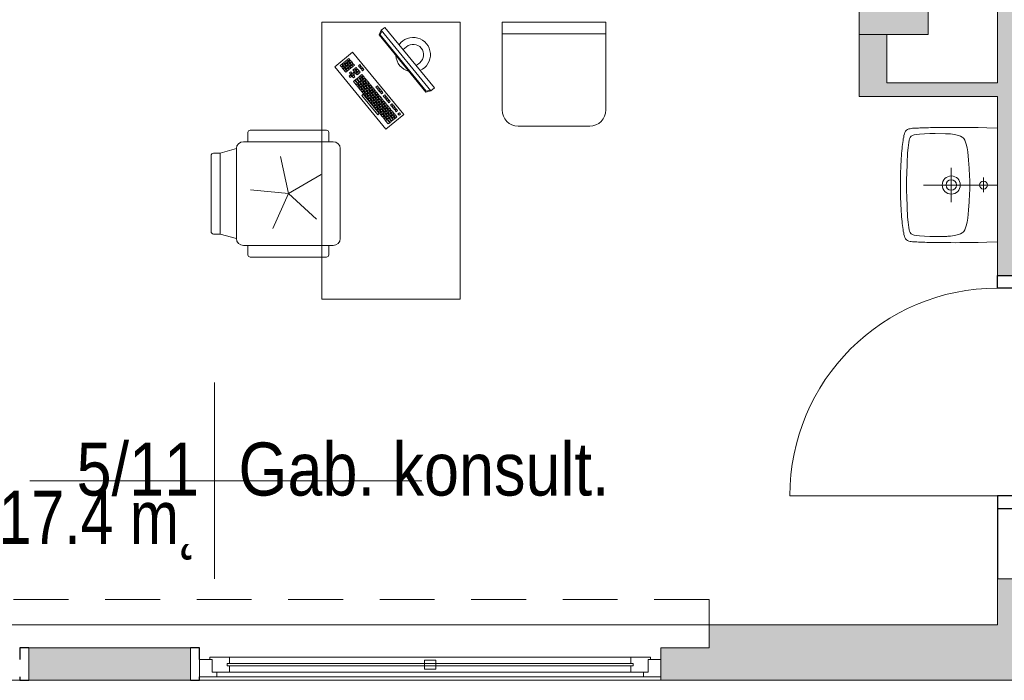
# Model space of a CAD drawing. Header units: centimetres. Extents: x -1316 to 21770, y -8842 to 3590.
# Tile 3 of 125: x -992 to -565, y 108 to 395. Entities that reach past the tile are written whole.
import ezdxf

# ---------------------------------------------------------------- set-up
doc = ezdxf.new("R2010")
doc.units = ezdxf.units.CM
doc.linetypes.add('Ponad', pattern=[39.688, 23.813, -15.875])
for name, color, linetype, lineweight in [('A-AREA-IDEN', 2, 'Continuous', 13), ('A-DETL-GENF', 92, 'Continuous', 9), ('A-DETL-MEDM', 33, 'Continuous', 13), ('A-DOOR', 31, 'Continuous', 13), ('A-FLOR-OVHD', 1, 'Ponad', 9), ('A-GLAZ', 151, 'Continuous', 13), ('A-WALL', 113, 'Continuous', 13), ('A-WALL-PATT', 111, 'Continuous', 13), ('I-FURN', 30, 'Continuous', 9), ('P-SANR-FIXT', 6, 'Continuous', 9), ('S-COLS', 52, 'Continuous', 13)]:
    doc.layers.add(name, color=color, linetype=linetype, lineweight=lineweight)
doc.styles.add('Arial_11', font='arial.ttf', dxfattribs={"width": 0.85, "height": 23})

# ---------------------------------------------------------------- blocks, each defined once
blk = doc.blocks.new('M_Concrete-rengular-Column - 300 x 400mm-1794511-5_piętro III __10_50 m_ - stan projektowany')
at = {"layer": 'S-COLS', "lineweight": 9}
blk.add_hatch(color=254, dxfattribs=at).paths.add_polyline_path([(15, -20), (15, 20), (-15, 20), (-15, -20)], flags=0)
for p, q in [((15, 20), (-15, 20)), ((-15, 20), (-15, -20)), ((15, -20), (15, 20)), ((-15, -20), (15, -20))]:
    blk.add_line(p, q, dxfattribs=at)
blk = doc.blocks.new('biurko lekarskie 60x120 - biurko lekarskie 60x120-1270917-5_piętro III __10_50 m_ - stan projektowany')
at = {"layer": 'I-FURN'}
for p, q in [((-76.23, 30), (43.77, 30)), ((-76.23, -30), (-76.23, 30)), ((43.77, 30), (43.77, -30)), ((-2.52, 2.15), (24.52, 24.38)), ((25.06, 21.99), (24.45, 21.48)), ((24.45, 21.48), (24.95, 20.86)), ((24.52, 24.38), (30.87, 16.66)), ((24.95, 20.86), (25.57, 21.37)), ((25.57, 21.37), (25.06, 21.99)), ((20.43, 18.17), (19.81, 17.67)), ((19.81, 17.67), (20.32, 17.05)), ((20.32, 17.05), (20.94, 17.56)), ((20.94, 17.56), (20.43, 18.17)), ((21.06, 17.4), (20.45, 16.89)), ((21.57, 16.78), (21.06, 17.4)), ((21.84, 18.04), (21.22, 17.53)), ((21.22, 17.53), (21.73, 16.91)), ((21.73, 16.91), (22.34, 17.42)), ((22.34, 17.42), (21.84, 18.04)), ((22.75, 20.08), (22.13, 19.57)), ((22.13, 19.57), (22.64, 18.95)), ((22.64, 18.95), (23.25, 19.46)), ((23.25, 19.46), (22.75, 20.08)), ((23.38, 19.31), (22.76, 18.8)), ((22.76, 18.8), (23.27, 18.18)), ((23.52, 20.71), (22.9, 20.21)), ((22.9, 20.21), (23.41, 19.59)), ((23.27, 18.18), (23.89, 18.69)), ((23.89, 18.69), (23.38, 19.31)), ((24.02, 18.53), (23.4, 18.03)), ((23.4, 18.03), (23.91, 17.41)), ((23.41, 19.59), (24.03, 20.1)), ((24.03, 20.1), (23.52, 20.71)), ((24.15, 19.94), (23.54, 19.43)), ((23.54, 19.43), (24.04, 18.82)), ((24.29, 21.35), (23.67, 20.84)), ((23.67, 20.84), (24.18, 20.22)), ((23.91, 17.41), (24.52, 17.92)), ((24.52, 17.92), (24.02, 18.53)), ((24.65, 17.76), (24.03, 17.25)), ((24.03, 17.25), (24.54, 16.64)), ((24.04, 18.82), (24.66, 19.32)), ((24.66, 19.32), (24.15, 19.94)), ((24.79, 19.17), (24.17, 18.66)), ((24.17, 18.66), (24.68, 18.04)), ((24.18, 20.22), (24.8, 20.73)), ((24.8, 20.73), (24.29, 21.35)), ((24.93, 20.58), (24.31, 20.07)), ((24.31, 20.07), (24.82, 19.45)), ((24.54, 16.64), (25.16, 17.14)), ((25.16, 17.14), (24.65, 17.76)), ((24.68, 18.04), (25.3, 18.55)), ((25.3, 18.55), (24.79, 19.17)), ((25.42, 18.4), (24.81, 17.89)), ((24.81, 17.89), (25.31, 17.27)), ((24.82, 19.45), (25.43, 19.96)), ((25.43, 19.96), (24.93, 20.58)), ((25.56, 19.81), (24.94, 19.3)), ((24.94, 19.3), (25.45, 18.68)), ((25.7, 21.21), (25.08, 20.7)), ((25.08, 20.7), (25.59, 20.09)), ((25.31, 17.27), (25.93, 17.78)), ((25.93, 17.78), (25.42, 18.4)), ((26.06, 17.63), (25.44, 17.12)), ((25.44, 17.12), (25.95, 16.5)), ((25.45, 18.68), (26.07, 19.19)), ((26.07, 19.19), (25.56, 19.81)), ((26.2, 19.03), (25.58, 18.52)), ((25.58, 18.52), (26.09, 17.91)), ((25.59, 20.09), (26.21, 20.59)), ((26.21, 20.59), (25.7, 21.21)), ((26.33, 20.44), (25.72, 19.93)), ((25.72, 19.93), (26.22, 19.31)), ((26.57, 17.01), (26.06, 17.63)), ((26.09, 17.91), (26.7, 18.41)), ((26.7, 18.41), (26.2, 19.03)), ((26.83, 18.26), (26.21, 17.75)), ((26.21, 17.75), (26.72, 17.13)), ((26.22, 19.31), (26.84, 19.82)), ((26.84, 19.82), (26.33, 20.44)), ((26.97, 19.67), (26.35, 19.16)), ((26.35, 19.16), (26.86, 18.54)), ((26.72, 17.13), (27.34, 17.64)), ((27.34, 17.64), (26.83, 18.26)), ((26.86, 18.54), (27.48, 19.05)), ((27.48, 19.05), (26.97, 19.67)), ((27.6, 18.9), (26.99, 18.39)), ((26.99, 18.39), (27.49, 17.77)), ((27.49, 17.77), (28.11, 18.28)), ((28.11, 18.28), (27.6, 18.9)), ((30.87, 16.66), (3.83, -5.57)), ((14.25, 13.09), (13.63, 12.58)), ((14.76, 12.48), (14.25, 13.09)), ((15.02, 13.73), (14.4, 13.22)), ((14.4, 13.22), (14.91, 12.6)), ((14.91, 12.6), (15.53, 13.11)), ((15.53, 13.11), (15.02, 13.73)), ((15.66, 12.96), (15.04, 12.45)), ((15.79, 14.36), (15.18, 13.86)), ((15.18, 13.86), (15.68, 13.24)), ((16.17, 12.34), (15.66, 12.96)), ((15.68, 13.24), (16.3, 13.75)), ((16.3, 13.75), (15.79, 14.36)), ((16.43, 13.59), (15.81, 13.08)), ((15.81, 13.08), (16.32, 12.46)), ((16.57, 15), (15.95, 14.49)), ((15.95, 14.49), (16.46, 13.87)), ((16.32, 12.46), (16.94, 12.97)), ((16.94, 12.97), (16.43, 13.59)), ((17.06, 12.82), (16.45, 12.31)), ((16.46, 13.87), (17.08, 14.38)), ((17.08, 14.38), (16.57, 15)), ((17.2, 14.23), (16.58, 13.72)), ((16.58, 13.72), (17.09, 13.1)), ((18.11, 16.27), (16.72, 15.13)), ((16.72, 15.13), (17.23, 14.51)), ((17.57, 12.2), (17.06, 12.82)), ((17.09, 13.1), (17.71, 13.61)), ((17.71, 13.61), (17.2, 14.23)), ((17.84, 13.45), (17.22, 12.95)), ((17.22, 12.95), (17.73, 12.33)), ((17.23, 14.51), (18.62, 15.65)), ((18.75, 15.5), (17.36, 14.35)), ((17.36, 14.35), (17.86, 13.74)), ((17.73, 12.33), (18.35, 12.84)), ((18.35, 12.84), (17.84, 13.45)), ((17.86, 13.74), (19.26, 14.88)), ((19.38, 14.72), (17.99, 13.58)), ((17.99, 13.58), (18.5, 12.96)), ((18.62, 15.65), (18.11, 16.27)), ((18.5, 12.96), (19.89, 14.11)), ((19.24, 13.32), (18.63, 12.81)), ((19.26, 14.88), (18.75, 15.5)), ((19.75, 12.7), (19.24, 13.32)), ((19.89, 14.11), (19.38, 14.72)), ((20.02, 13.95), (19.4, 13.44)), ((19.4, 13.44), (19.91, 12.83)), ((20.29, 16.77), (19.67, 16.26)), ((19.67, 16.26), (20.18, 15.64)), ((19.91, 12.83), (20.53, 13.33)), ((20.53, 13.33), (20.02, 13.95)), ((20.65, 13.18), (20.03, 12.67)), ((20.18, 15.64), (20.8, 16.15)), ((20.8, 16.15), (20.29, 16.77)), ((20.45, 16.89), (20.95, 16.28)), ((21.16, 12.56), (20.65, 13.18)), ((21.56, 15.22), (20.94, 14.71)), ((20.94, 14.71), (21.45, 14.1)), ((20.95, 16.28), (21.57, 16.78)), ((21.7, 16.63), (21.08, 16.12)), ((21.08, 16.12), (21.59, 15.5)), ((21.45, 14.1), (22.07, 14.6)), ((22.07, 14.6), (21.56, 15.22)), ((22.2, 14.45), (21.58, 13.94)), ((21.58, 13.94), (22.09, 13.32)), ((21.59, 15.5), (22.21, 16.01)), ((22.21, 16.01), (21.7, 16.63)), ((22.33, 15.86), (21.72, 15.35)), ((21.72, 15.35), (22.22, 14.73)), ((22.09, 13.32), (22.71, 13.83)), ((22.71, 13.83), (22.2, 14.45)), ((22.22, 14.73), (22.84, 15.24)), ((22.84, 15.24), (22.33, 15.86)), ((22.97, 15.08), (22.35, 14.58)), ((22.35, 14.58), (22.86, 13.96)), ((23.11, 16.49), (22.49, 15.98)), ((22.49, 15.98), (23, 15.37)), ((23.39, 12.84), (22.77, 12.33)), ((22.86, 13.96), (23.48, 14.47)), ((23.48, 14.47), (22.97, 15.08)), ((23, 15.37), (23.61, 15.87)), ((23.61, 15.87), (23.11, 16.49)), ((23.74, 15.72), (23.12, 15.21)), ((23.12, 15.21), (23.63, 14.59)), ((23.9, 12.22), (23.39, 12.84)), ((24.16, 13.48), (23.54, 12.97)), ((23.54, 12.97), (24.05, 12.35)), ((23.63, 14.59), (24.25, 15.1)), ((24.25, 15.1), (23.74, 15.72)), ((24.05, 12.35), (24.67, 12.86)), ((24.67, 12.86), (24.16, 13.48)), ((24.93, 14.11), (24.32, 13.6)), ((24.32, 13.6), (24.83, 12.99)), ((25.29, 16.99), (24.67, 16.48)), ((24.67, 16.48), (25.18, 15.86)), ((24.83, 12.99), (25.44, 13.49)), ((25.44, 13.49), (24.93, 14.11)), ((25.18, 15.86), (25.79, 16.37)), ((25.79, 16.37), (25.29, 16.99)), ((25.95, 16.5), (26.57, 17.01)), ((3.73, 5.74), (12.07, 12.6)), ((12.58, 11.98), (4.24, 5.12)), ((8.84, 8.65), (8.23, 8.14)), ((9.35, 8.03), (8.84, 8.65)), ((9.62, 9.28), (9, 8.77)), ((9, 8.77), (9.51, 8.16)), ((9.51, 8.16), (10.12, 8.66)), ((10.12, 8.66), (9.62, 9.28)), ((10.39, 9.92), (9.77, 9.41)), ((9.77, 9.41), (10.28, 8.79)), ((10.28, 8.79), (10.9, 9.3)), ((10.9, 9.3), (10.39, 9.92)), ((11.02, 9.15), (10.41, 8.64)), ((10.41, 8.64), (10.91, 8.02)), ((11.16, 10.55), (10.54, 10.04)), ((10.54, 10.04), (11.05, 9.43)), ((11.53, 8.53), (11.02, 9.15)), ((11.05, 9.43), (11.67, 9.93)), ((11.67, 9.93), (11.16, 10.55)), ((11.8, 9.78), (11.18, 9.27)), ((11.18, 9.27), (11.69, 8.65)), ((11.93, 11.19), (11.31, 10.68)), ((11.31, 10.68), (11.82, 10.06)), ((11.69, 8.65), (12.3, 9.16)), ((12.3, 9.16), (11.8, 9.78)), ((12.43, 9.01), (11.81, 8.5)), ((11.82, 10.06), (12.44, 10.57)), ((12.44, 10.57), (11.93, 11.19)), ((12.57, 10.42), (11.95, 9.91)), ((11.95, 9.91), (12.46, 9.29)), ((12.07, 12.6), (12.58, 11.98)), ((12.71, 11.82), (12.09, 11.31)), ((12.09, 11.31), (12.6, 10.7)), ((12.94, 8.39), (12.43, 9.01)), ((12.46, 9.29), (13.08, 9.8)), ((13.08, 9.8), (12.57, 10.42)), ((13.2, 9.64), (12.58, 9.13)), ((12.58, 9.13), (13.09, 8.52)), ((12.6, 10.7), (13.21, 11.2)), ((13.21, 11.2), (12.71, 11.82)), ((13.34, 11.05), (12.72, 10.54)), ((12.72, 10.54), (13.23, 9.92)), ((13.48, 12.46), (12.86, 11.95)), ((12.86, 11.95), (13.37, 11.33)), ((13.09, 8.52), (13.71, 9.02)), ((13.71, 9.02), (13.2, 9.64)), ((13.84, 8.87), (13.22, 8.36)), ((13.23, 9.92), (13.85, 10.43)), ((13.85, 10.43), (13.34, 11.05)), ((13.98, 10.28), (13.36, 9.77)), ((13.36, 9.77), (13.87, 9.15)), ((13.37, 11.33), (13.99, 11.84)), ((13.99, 11.84), (13.48, 12.46)), ((14.11, 11.69), (13.49, 11.18)), ((13.49, 11.18), (14, 10.56)), ((13.63, 12.58), (14.14, 11.97)), ((14.35, 8.25), (13.84, 8.87)), ((13.87, 9.15), (14.48, 9.66)), ((14.48, 9.66), (13.98, 10.28)), ((14.61, 9.51), (13.99, 9)), ((13.99, 9), (14.5, 8.38)), ((14, 10.56), (14.62, 11.07)), ((14.62, 11.07), (14.11, 11.69)), ((14.75, 10.91), (14.13, 10.41)), ((14.13, 10.41), (14.64, 9.79)), ((14.14, 11.97), (14.76, 12.48)), ((14.88, 12.32), (14.27, 11.81)), ((14.27, 11.81), (14.78, 11.19)), ((14.5, 8.38), (15.12, 8.89)), ((15.12, 8.89), (14.61, 9.51)), ((15.25, 8.73), (14.63, 8.23)), ((14.64, 9.79), (15.26, 10.3)), ((15.26, 10.3), (14.75, 10.91)), ((15.38, 10.14), (14.76, 9.63)), ((14.76, 9.63), (15.27, 9.01)), ((14.78, 11.19), (15.39, 11.7)), ((15.39, 11.7), (14.88, 12.32)), ((15.52, 11.55), (14.9, 11.04)), ((14.9, 11.04), (15.41, 10.42)), ((15.04, 12.45), (15.55, 11.83)), ((15.75, 8.12), (15.25, 8.73)), ((15.27, 9.01), (15.89, 9.52)), ((15.89, 9.52), (15.38, 10.14)), ((16.02, 9.37), (15.4, 8.86)), ((15.4, 8.86), (15.91, 8.24)), ((15.41, 10.42), (16.03, 10.93)), ((16.03, 10.93), (15.52, 11.55)), ((16.16, 10.78), (15.54, 10.27)), ((15.54, 10.27), (16.05, 9.65)), ((15.55, 11.83), (16.17, 12.34)), ((16.29, 12.18), (15.67, 11.68)), ((15.67, 11.68), (16.18, 11.06)), ((15.91, 8.24), (16.53, 8.75)), ((16.53, 8.75), (16.02, 9.37)), ((16.05, 9.65), (16.66, 10.16)), ((16.66, 10.16), (16.16, 10.78)), ((16.79, 10), (16.17, 9.5)), ((16.17, 9.5), (16.68, 8.88)), ((16.18, 11.06), (16.8, 11.57)), ((16.8, 11.57), (16.29, 12.18)), ((16.93, 11.41), (16.31, 10.9)), ((16.31, 10.9), (16.82, 10.29)), ((16.45, 12.31), (16.96, 11.69)), ((16.68, 8.88), (17.3, 9.39)), ((17.3, 9.39), (16.79, 10)), ((16.82, 10.29), (17.44, 10.79)), ((17.44, 10.79), (16.93, 11.41)), ((17.56, 10.64), (16.94, 10.13)), ((16.94, 10.13), (17.45, 9.51)), ((16.96, 11.69), (17.57, 12.2)), ((17.7, 12.05), (17.08, 11.54)), ((17.08, 11.54), (17.59, 10.92)), ((17.45, 9.51), (18.07, 10.02)), ((18.07, 10.02), (17.56, 10.64)), ((17.59, 10.92), (18.21, 11.43)), ((18.21, 11.43), (17.7, 12.05)), ((18.34, 11.27), (17.72, 10.77)), ((17.72, 10.77), (18.23, 10.15)), ((18.47, 12.68), (17.85, 12.17)), ((17.85, 12.17), (18.36, 11.56)), ((18.23, 10.15), (18.84, 10.66)), ((18.84, 10.66), (18.34, 11.27)), ((18.36, 11.56), (18.98, 12.06)), ((18.98, 12.06), (18.47, 12.68)), ((19.11, 11.91), (18.49, 11.4)), ((18.49, 11.4), (19, 10.78)), ((18.63, 12.81), (19.14, 12.19)), ((19, 10.78), (19.62, 11.29)), ((19.62, 11.29), (19.11, 11.91)), ((19.14, 12.19), (19.75, 12.7)), ((19.88, 12.54), (19.26, 12.04)), ((19.26, 12.04), (19.77, 11.42)), ((19.77, 11.42), (20.39, 11.93)), ((20.39, 11.93), (19.88, 12.54)), ((20.03, 12.67), (20.54, 12.05)), ((20.54, 12.05), (21.16, 12.56)), ((22.77, 12.33), (23.28, 11.72)), ((23.28, 11.72), (23.9, 12.22)), ((4.21, 4.84), (3.59, 4.33)), ((3.59, 4.33), (4.1, 3.71)), ((4.24, 5.12), (3.73, 5.74)), ((4.72, 4.22), (4.21, 4.84)), ((4.98, 5.47), (4.36, 4.96)), ((4.36, 4.96), (4.87, 4.35)), ((4.87, 4.35), (5.49, 4.85)), ((5.49, 4.85), (4.98, 5.47)), ((5.62, 4.7), (5, 4.19)), ((5.75, 6.11), (5.14, 5.6)), ((5.14, 5.6), (5.64, 4.98)), ((6.12, 4.08), (5.62, 4.7)), ((5.64, 4.98), (6.26, 5.49)), ((6.26, 5.49), (5.75, 6.11)), ((6.39, 5.33), (5.77, 4.83)), ((5.77, 4.83), (6.28, 4.21)), ((5.91, 6.23), (6.53, 6.74)), ((6.42, 5.62), (5.91, 6.23)), ((6.28, 4.21), (6.9, 4.72)), ((6.9, 4.72), (6.39, 5.33)), ((7.02, 4.56), (6.41, 4.05)), ((7.03, 6.12), (6.42, 5.62)), ((6.53, 6.74), (7.03, 6.12)), ((6.54, 5.46), (7.16, 5.97)), ((7.05, 4.84), (6.54, 5.46)), ((7.3, 7.38), (6.68, 6.87)), ((6.68, 6.87), (7.19, 6.25)), ((7.53, 3.94), (7.02, 4.56)), ((7.67, 5.35), (7.05, 4.84)), ((7.16, 5.97), (7.67, 5.35)), ((7.18, 4.69), (7.8, 5.2)), ((7.69, 4.07), (7.18, 4.69)), ((7.19, 6.25), (7.81, 6.76)), ((7.81, 6.76), (7.3, 7.38)), ((7.93, 6.6), (7.32, 6.1)), ((7.32, 6.1), (7.82, 5.48)), ((8.07, 8.01), (7.45, 7.5)), ((7.45, 7.5), (7.96, 6.89)), ((8.3, 4.58), (7.69, 4.07)), ((7.8, 5.2), (8.3, 4.58)), ((7.81, 3.92), (8.43, 4.42)), ((7.82, 5.48), (8.44, 5.99)), ((8.44, 5.99), (7.93, 6.6)), ((8.57, 5.83), (7.95, 5.32)), ((7.95, 5.32), (8.46, 4.71)), ((7.96, 6.89), (8.58, 7.39)), ((9.21, 6.62), (8.07, 8.01)), ((8.71, 7.24), (8.09, 6.73)), ((8.09, 6.73), (8.6, 6.11)), ((8.23, 8.14), (8.73, 7.52)), ((8.43, 4.42), (8.94, 3.81)), ((8.46, 4.71), (9.08, 5.21)), ((9.08, 5.21), (8.57, 5.83)), ((9.2, 5.06), (8.59, 4.55)), ((8.59, 4.55), (9.09, 3.93)), ((8.6, 6.11), (9.21, 6.62)), ((9.34, 6.47), (8.72, 5.96)), ((8.72, 5.96), (9.23, 5.34)), ((8.73, 7.52), (9.35, 8.03)), ((9.48, 7.87), (8.86, 7.37)), ((8.86, 7.37), (9.37, 6.75)), ((9.09, 3.93), (9.71, 4.44)), ((9.71, 4.44), (9.2, 5.06)), ((9.84, 4.29), (9.22, 3.78)), ((9.23, 5.34), (9.85, 5.85)), ((9.85, 5.85), (9.34, 6.47)), ((9.98, 5.69), (9.36, 5.19)), ((9.36, 5.19), (9.87, 4.57)), ((9.37, 6.75), (9.99, 7.26)), ((9.99, 7.26), (9.48, 7.87)), ((10.11, 7.1), (9.5, 6.59)), ((9.5, 6.59), (10, 5.98)), ((10.25, 8.51), (9.63, 8)), ((9.63, 8), (10.14, 7.38)), ((10.35, 3.67), (9.84, 4.29)), ((9.87, 4.57), (10.48, 5.08)), ((10.48, 5.08), (9.98, 5.69)), ((10.61, 4.92), (9.99, 4.41)), ((9.99, 4.41), (10.5, 3.8)), ((10, 5.98), (10.62, 6.48)), ((10.62, 6.48), (10.11, 7.1)), ((10.75, 6.33), (10.13, 5.82)), ((10.13, 5.82), (10.64, 5.2)), ((10.14, 7.38), (10.76, 7.89)), ((10.76, 7.89), (10.25, 8.51)), ((10.89, 7.74), (10.27, 7.23)), ((10.27, 7.23), (10.78, 6.61)), ((10.5, 3.8), (11.12, 4.3)), ((11.12, 4.3), (10.61, 4.92)), ((10.64, 5.2), (11.26, 5.71)), ((11.26, 5.71), (10.75, 6.33)), ((11.38, 5.56), (10.77, 5.05)), ((10.77, 5.05), (11.27, 4.43)), ((10.78, 6.61), (11.39, 7.12)), ((11.39, 7.12), (10.89, 7.74)), ((11.52, 6.97), (10.9, 6.46)), ((10.9, 6.46), (11.41, 5.84)), ((10.91, 8.02), (11.53, 8.53)), ((11.66, 8.37), (11.04, 7.86)), ((11.04, 7.86), (11.55, 7.25)), ((11.27, 4.43), (11.89, 4.94)), ((11.89, 4.94), (11.38, 5.56)), ((11.41, 5.84), (12.03, 6.35)), ((12.03, 6.35), (11.52, 6.97)), ((12.16, 6.19), (11.54, 5.68)), ((11.54, 5.68), (12.05, 5.07)), ((11.55, 7.25), (12.17, 7.75)), ((12.17, 7.75), (11.66, 8.37)), ((12.29, 7.6), (11.68, 7.09)), ((11.68, 7.09), (12.18, 6.47)), ((11.81, 8.5), (12.32, 7.88)), ((12.05, 5.07), (12.66, 5.57)), ((12.66, 5.57), (12.16, 6.19)), ((12.18, 6.47), (12.8, 6.98)), ((12.8, 6.98), (12.29, 7.6)), ((12.93, 6.83), (12.31, 6.32)), ((12.31, 6.32), (12.82, 5.7)), ((12.32, 7.88), (12.94, 8.39)), ((13.07, 8.24), (12.45, 7.73)), ((12.45, 7.73), (12.96, 7.11)), ((13.35, 4.58), (12.73, 4.08)), ((12.82, 5.7), (13.44, 6.21)), ((13.44, 6.21), (12.93, 6.83)), ((12.96, 7.11), (13.57, 7.62)), ((13.57, 7.62), (13.07, 8.24)), ((13.7, 7.46), (13.08, 6.95)), ((13.08, 6.95), (13.59, 6.34)), ((13.22, 8.36), (13.73, 7.74)), ((13.86, 3.97), (13.35, 4.58)), ((14.12, 5.22), (13.5, 4.71)), ((13.5, 4.71), (14.01, 4.09)), ((13.54, -15.18), (38.3, 5.18)), ((13.59, 6.34), (14.21, 6.85)), ((14.21, 6.85), (13.7, 7.46)), ((13.73, 7.74), (14.35, 8.25)), ((14.47, 8.1), (13.86, 7.59)), ((13.86, 7.59), (14.36, 6.97)), ((13.99, -15.33), (38.36, 4.71)), ((14.01, 4.09), (14.63, 4.6)), ((14.63, 4.6), (14.12, 5.22)), ((14.89, 5.85), (14.28, 5.35)), ((14.28, 5.35), (14.78, 4.73)), ((14.36, 6.97), (14.98, 7.48)), ((14.98, 7.48), (14.47, 8.1)), ((14.63, 8.23), (15.14, 7.61)), ((14.78, 4.73), (15.4, 5.24)), ((15.4, 5.24), (14.89, 5.85)), ((15.67, 6.49), (15.05, 5.98)), ((15.05, 5.98), (15.56, 5.36)), ((15.14, 7.61), (15.75, 8.12)), ((15.56, 5.36), (16.17, 5.87)), ((16.17, 5.87), (15.67, 6.49)), ((38.3, 5.18), (40.32, 4.25)), ((38.36, 4.71), (39.99, 3.98)), ((3.83, -5.57), (-2.52, 2.15)), ((1.12, 2.3), (-0.27, 1.15)), ((-0.27, 1.15), (0.24, 0.53)), ((0.24, 0.53), (1.63, 1.68)), ((1.75, 1.52), (0.36, 0.38)), ((0.36, 0.38), (0.87, -0.24)), ((0.87, -0.24), (2.26, 0.91)), ((2.39, 0.75), (1, -0.39)), ((1.63, 1.68), (1.12, 2.3)), ((1.89, 2.93), (1.27, 2.42)), ((1.27, 2.42), (1.78, 1.8)), ((1.51, -1.01), (2.9, 0.13)), ((2.26, 0.91), (1.75, 1.52)), ((1.78, 1.8), (2.4, 2.31)), ((2.4, 2.31), (1.89, 2.93)), ((2.53, 2.16), (1.91, 1.65)), ((1.91, 1.65), (2.42, 1.03)), ((2.66, 3.57), (2.05, 3.06)), ((2.05, 3.06), (2.55, 2.44)), ((2.9, 0.13), (2.39, 0.75)), ((2.42, 1.03), (3.03, 1.54)), ((3.03, 1.54), (2.53, 2.16)), ((3.16, 1.39), (2.54, 0.88)), ((2.54, 0.88), (3.05, 0.26)), ((2.55, 2.44), (3.17, 2.95)), ((3.17, 2.95), (2.66, 3.57)), ((3.3, 2.79), (2.68, 2.29)), ((2.68, 2.29), (3.19, 1.67)), ((3.44, 4.2), (2.82, 3.69)), ((2.82, 3.69), (3.33, 3.08)), ((3.05, 0.26), (3.67, 0.77)), ((3.67, 0.77), (3.16, 1.39)), ((3.8, 0.61), (3.18, 0.11)), ((3.18, 0.11), (3.69, -0.51)), ((3.19, 1.67), (3.81, 2.18)), ((3.81, 2.18), (3.3, 2.79)), ((3.93, 2.02), (3.32, 1.51)), ((3.32, 1.51), (3.82, 0.9)), ((3.33, 3.08), (3.94, 3.58)), ((3.94, 3.58), (3.44, 4.2)), ((4.07, 3.43), (3.45, 2.92)), ((3.45, 2.92), (3.96, 2.3)), ((4.31, 0), (3.8, 0.61)), ((3.82, 0.9), (4.44, 1.4)), ((4.44, 1.4), (3.93, 2.02)), ((4.57, 1.25), (3.95, 0.74)), ((3.95, 0.74), (4.46, 0.12)), ((3.96, 2.3), (4.58, 2.81)), ((4.58, 2.81), (4.07, 3.43)), ((4.71, 2.66), (4.09, 2.15)), ((4.09, 2.15), (4.6, 1.53)), ((4.1, 3.71), (4.72, 4.22)), ((4.84, 4.06), (4.23, 3.56)), ((4.23, 3.56), (4.73, 2.94)), ((4.46, 0.12), (5.08, 0.63)), ((5.08, 0.63), (4.57, 1.25)), ((5.2, 0.48), (4.59, -0.03)), ((4.6, 1.53), (5.21, 2.04)), ((5.21, 2.04), (4.71, 2.66)), ((5.34, 1.88), (4.72, 1.38)), ((4.72, 1.38), (5.23, 0.76)), ((4.73, 2.94), (5.35, 3.45)), ((5.35, 3.45), (4.84, 4.06)), ((5.48, 3.29), (4.86, 2.78)), ((4.86, 2.78), (5.37, 2.17)), ((5, 4.19), (5.51, 3.57)), ((5.71, -0.14), (5.2, 0.48)), ((5.23, 0.76), (5.85, 1.27)), ((5.85, 1.27), (5.34, 1.88)), ((5.98, 1.11), (5.36, 0.6)), ((5.36, 0.6), (5.87, -0.01)), ((5.37, 2.17), (5.99, 2.67)), ((5.99, 2.67), (5.48, 3.29)), ((6.11, 2.52), (5.5, 2.01)), ((5.5, 2.01), (6, 1.39)), ((5.51, 3.57), (6.12, 4.08)), ((6.25, 3.93), (5.63, 3.42)), ((5.63, 3.42), (6.14, 2.8)), ((5.87, -0.01), (6.48, 0.49)), ((6.48, 0.49), (5.98, 1.11)), ((6, 1.39), (6.62, 1.9)), ((6.62, 1.9), (6.11, 2.52)), ((6.75, 1.75), (6.13, 1.24)), ((6.13, 1.24), (6.64, 0.62)), ((6.14, 2.8), (6.76, 3.31)), ((6.76, 3.31), (6.25, 3.93)), ((6.89, 3.15), (6.27, 2.65)), ((6.27, 2.65), (6.78, 2.03)), ((6.41, 4.05), (6.91, 3.44)), ((6.64, 0.62), (7.26, 1.13)), ((7.26, 1.13), (6.75, 1.75)), ((6.78, 2.03), (7.39, 2.54)), ((7.39, 2.54), (6.89, 3.15)), ((7.52, 2.38), (6.9, 1.87)), ((6.9, 1.87), (7.41, 1.26)), ((6.91, 3.44), (7.53, 3.94)), ((7.66, 3.79), (7.04, 3.28)), ((7.04, 3.28), (7.55, 2.66)), ((7.94, 0.14), (7.32, -0.37)), ((7.41, 1.26), (8.03, 1.76)), ((8.03, 1.76), (7.52, 2.38)), ((7.55, 2.66), (8.17, 3.17)), ((8.17, 3.17), (7.66, 3.79)), ((8.29, 3.02), (7.68, 2.51)), ((7.68, 2.51), (8.18, 1.89)), ((8.32, 3.3), (7.81, 3.92)), ((8.45, -0.48), (7.94, 0.14)), ((8.18, 1.89), (8.8, 2.4)), ((8.8, 2.4), (8.29, 3.02)), ((8.94, 3.81), (8.32, 3.3)), ((8.45, 3.14), (9.07, 3.65)), ((8.96, 2.53), (8.45, 3.14)), ((9.49, 1.41), (8.87, 0.9)), ((8.87, 0.9), (9.38, 0.28)), ((9.57, 3.03), (8.96, 2.53)), ((9.07, 3.65), (9.57, 3.03)), ((9.22, 3.78), (9.73, 3.16)), ((9.38, 0.28), (10, 0.79)), ((10, 0.79), (9.49, 1.41)), ((9.64, 1.54), (10.26, 2.04)), ((10.15, 0.92), (9.64, 1.54)), ((9.73, 3.16), (10.35, 3.67)), ((10.77, 1.43), (10.15, 0.92)), ((10.26, 2.04), (10.77, 1.43)), ((11.03, 2.68), (10.41, 2.17)), ((10.41, 2.17), (10.92, 1.55)), ((10.92, 1.55), (11.54, 2.06)), ((11.54, 2.06), (11.03, 2.68)), ((11.8, 3.31), (11.19, 2.81)), ((11.19, 2.81), (11.69, 2.19)), ((11.69, 2.19), (12.31, 2.7)), ((12.31, 2.7), (11.8, 3.31)), ((12.73, 4.08), (13.24, 3.46)), ((13.24, 3.46), (13.86, 3.97)), ((14.06, -17.34), (40.32, 4.25)), ((41.59, 2.71), (15.33, -18.89)), ((40.32, 4.25), (41.59, 2.71)), ((1, -0.39), (1.51, -1.01)), ((2.25, -0.66), (1.63, -1.16)), ((1.63, -1.16), (2.14, -1.78)), ((2.14, -1.78), (2.76, -1.27)), ((2.76, -1.27), (2.25, -0.66)), ((2.89, -1.43), (2.27, -1.94)), ((2.27, -1.94), (2.78, -2.56)), ((3.02, -0.02), (2.41, -0.53)), ((2.41, -0.53), (2.91, -1.15)), ((2.78, -2.56), (3.4, -2.05)), ((3.4, -2.05), (2.89, -1.43)), ((2.91, -1.15), (3.53, -0.64)), ((3.53, -0.64), (3.02, -0.02)), ((3.66, -0.79), (3.04, -1.3)), ((3.04, -1.3), (3.55, -1.92)), ((4.08, -3.04), (3.46, -3.55)), ((3.46, -3.55), (3.97, -4.16)), ((3.55, -1.92), (4.17, -1.41)), ((4.17, -1.41), (3.66, -0.79)), ((3.69, -0.51), (4.31, 0)), ((4.43, -0.16), (3.81, -0.67)), ((3.81, -0.67), (4.32, -1.28)), ((3.97, -4.16), (4.59, -3.66)), ((4.59, -3.66), (4.08, -3.04)), ((4.32, -1.28), (4.94, -0.78)), ((4.94, -0.78), (4.43, -0.16)), ((4.59, -0.03), (5.09, -0.65)), ((5.63, -1.77), (5.01, -2.28)), ((5.01, -2.28), (5.52, -2.89)), ((5.09, -0.65), (5.71, -0.14)), ((5.52, -2.89), (6.13, -2.38)), ((6.13, -2.38), (5.63, -1.77)), ((6.4, -1.13), (5.78, -1.64)), ((5.78, -1.64), (6.29, -2.26)), ((6.29, -2.26), (6.91, -1.75)), ((6.91, -1.75), (6.4, -1.13)), ((7.17, -0.5), (6.55, -1)), ((6.55, -1), (7.06, -1.62)), ((7.06, -1.62), (7.68, -1.11)), ((7.68, -1.11), (7.17, -0.5)), ((7.32, -0.37), (7.83, -0.99)), ((7.83, -0.99), (8.45, -0.48)), ((33.21, -6.78), (31.94, -5.23)), ((26.25, -12.49), (24.98, -10.95)), ((14.06, -17.34), (13.54, -15.18)), ((14.39, -17.07), (13.99, -15.33)), ((15.33, -18.89), (14.06, -17.34)), ((43.77, -30), (-76.23, -30))]:
    blk.add_line(p, q, dxfattribs=at)
for radius, start, end in [(7.5, 92.5607, 166.3005), (7.5, 203.9646, 54.8966), (4.5, 219.4306, 39.4306)]:
    blk.add_arc((29.73, -9.63), radius, start, end, dxfattribs=at)
blk = doc.blocks.new('krzesło obrotowe - krzesło obrotowe-1270918-5_piętro III __10_50 m_ - stan projektowany')
at = {"layer": 'I-FURN'}
for p, q in [((-17.5, 22.5), (-17.5, 26.5)), ((-16.5, 27.5), (16.5, 27.5)), ((17.5, 22.5), (17.5, 26.5)), ((-19.5, 22.5), (19.5, 22.5)), ((-29.5, 17.5), (-32.5, 17.5)), ((-22.5, 19.5), (-29.5, 17.5)), ((-29.5, -17.5), (-29.5, 17.5)), ((-22.5, -19.5), (-22.5, 19.5)), ((22.5, 19.5), (22.5, -19.5)), ((-33.5, -16.5), (-33.5, 16.5)), ((-3.43, 16.14), (0, 0)), ((0, 0), (14.29, 8.25)), ((0, 0), (-16.41, 1.72)), ((-6.71, -15.07), (0, 0)), ((0, 0), (12.26, -11.04)), ((-32.5, -17.5), (-29.5, -17.5)), ((-29.5, -17.5), (-22.5, -19.5)), ((19.5, -22.5), (-19.5, -22.5)), ((-17.5, -22.5), (-17.5, -26.5)), ((17.5, -22.5), (17.5, -26.5)), ((16.5, -27.5), (-16.5, -27.5))]:
    blk.add_line(p, q, dxfattribs=at)
for centre, radius, start, end in [((-16.5, 26.5), 1, 90, 180), ((16.5, 26.5), 1, 0, 90), ((-19.5, 19.5), 3, 90, 180), ((19.5, 19.5), 3, 360, 90), ((-32.5, 16.5), 1, 90, 180), ((-32.5, -16.5), 1, 180, 270), ((-19.5, -19.5), 3, 180, 270), ((19.5, -19.5), 3, 270, 0), ((-16.5, -26.5), 1, 180, 270), ((16.5, -26.5), 1, 270, 0)]:
    blk.add_arc(centre, radius, start, end, dxfattribs=at)
blk = doc.blocks.new('Umywalka koło Nova Pro - Pro 50-1205816-5_piętro III __10_50 m_ - stan projektowany')
at = {"layer": 'P-SANR-FIXT'}
for p, q in [((-6.73, 46.91), (-5.93, 47.04)), ((-5.93, 47.04), (-6.73, 46.91)), ((-5.93, 47.04), (-5.1, 47.15)), ((-5.1, 47.15), (-5.93, 47.04)), ((-5.1, 47.15), (-4.2, 47.25)), ((-4.2, 47.25), (-5.1, 47.15)), ((-4.2, 47.25), (-3.27, 47.36)), ((-3.27, 47.36), (-4.2, 47.25)), ((-3.27, 47.36), (-2.28, 47.44)), ((-2.28, 47.44), (-3.27, 47.36)), ((-2.28, 47.44), (-1.24, 47.52)), ((-1.24, 47.52), (-2.28, 47.44)), ((-1.24, 47.52), (-0.15, 47.63)), ((-0.15, 47.63), (-1.24, 47.52)), ((-0.15, 47.63), (1.05, 47.71)), ((1.05, 47.71), (-0.15, 47.63)), ((1.05, 47.71), (2.3, 47.76)), ((2.3, 47.76), (1.05, 47.71)), ((2.3, 47.76), (3.66, 47.84)), ((3.66, 47.84), (2.3, 47.76)), ((3.66, 47.84), (5.12, 47.89)), ((5.12, 47.89), (3.66, 47.84)), ((5.12, 47.89), (6.72, 47.95)), ((6.72, 47.95), (5.12, 47.89)), ((6.72, 47.95), (8.45, 47.97)), ((8.45, 47.97), (6.72, 47.95)), ((8.45, 47.97), (10.4, 48)), ((10.4, 48), (8.45, 47.97)), ((10.4, 48), (14.63, 48)), ((14.63, 48), (10.4, 48)), ((14.63, 48), (16.55, 47.97)), ((16.55, 47.97), (14.63, 48)), ((16.55, 47.97), (18.31, 47.95)), ((18.31, 47.95), (16.55, 47.97)), ((18.31, 47.95), (19.88, 47.89)), ((19.88, 47.89), (18.31, 47.95)), ((19.88, 47.89), (21.34, 47.84)), ((21.34, 47.84), (19.88, 47.89)), ((21.34, 47.84), (22.7, 47.76)), ((22.7, 47.76), (21.34, 47.84)), ((22.7, 47.76), (23.98, 47.71)), ((23.98, 47.71), (22.7, 47.76)), ((23.98, 47.71), (25.15, 47.63)), ((25.15, 47.63), (23.98, 47.71)), ((25.15, 47.63), (26.24, 47.52)), ((26.24, 47.52), (25.15, 47.63)), ((26.24, 47.52), (27.31, 47.44)), ((27.31, 47.44), (26.24, 47.52)), ((27.31, 47.44), (28.29, 47.36)), ((28.29, 47.36), (27.31, 47.44)), ((28.29, 47.36), (29.23, 47.25)), ((29.23, 47.25), (28.29, 47.36)), ((29.23, 47.25), (30.1, 47.15)), ((30.1, 47.15), (29.23, 47.25)), ((30.1, 47.15), (30.93, 47.04)), ((30.93, 47.04), (30.1, 47.15)), ((30.93, 47.04), (31.76, 46.91)), ((31.76, 46.91), (30.93, 47.04)), ((-12.14, 42.22), (-12.08, 42.81)), ((-12.08, 42.81), (-12, 43.37)), ((-12, 43.37), (-11.92, 43.87)), ((-11.92, 43.87), (-11.82, 44.38)), ((-11.82, 44.38), (-11.71, 44.67)), ((-11.6, 44.96), (-11.79, 44.38)), ((-11.71, 44.67), (-11.6, 44.96)), ((-11.6, 44.96), (-11.26, 45.47)), ((-11.26, 45.47), (-11.6, 44.96)), ((-11.26, 45.47), (-10.8, 45.84)), ((-10.8, 45.84), (-11.26, 45.47)), ((-10.8, 45.84), (-10.24, 46.11)), ((-10.24, 46.11), (-10.8, 45.84)), ((-10.24, 46.11), (-9.61, 46.32)), ((-9.61, 46.32), (-10.24, 46.11)), ((-9.61, 46.32), (-8.94, 46.51)), ((-8.94, 46.51), (-9.61, 46.32)), ((-9.05, 42.59), (-8.86, 43.1)), ((-8.94, 46.51), (-8.25, 46.64)), ((-8.25, 46.64), (-8.94, 46.51)), ((-8.86, 43.1), (-8.7, 43.34)), ((-8.7, 43.34), (-8.51, 43.55)), ((-8.51, 43.55), (-8.03, 43.85)), ((-8.25, 46.64), (-7.5, 46.8)), ((-7.5, 46.8), (-8.25, 46.64)), ((-8.03, 43.85), (-7.53, 44.06)), ((-7.53, 44.06), (-6.97, 44.22)), ((-7.5, 46.8), (-6.73, 46.91)), ((-6.73, 46.91), (-7.5, 46.8)), ((-6.97, 44.22), (-5.88, 44.43)), ((-5.88, 44.43), (-3.64, 44.75)), ((-3.64, 44.75), (-1.4, 44.94)), ((-1.4, 44.94), (3.1, 45.18)), ((3.1, 45.18), (7.6, 45.31)), ((7.6, 45.31), (9.86, 45.39)), ((9.86, 45.39), (11.04, 45.42)), ((11.04, 45.42), (11.7, 45.42)), ((11.7, 45.42), (12.5, 45.44)), ((12.5, 45.44), (13.3, 45.42)), ((13.3, 45.42), (13.99, 45.42)), ((13.99, 45.42), (15.14, 45.39)), ((15.14, 45.39), (17.4, 45.31)), ((17.4, 45.31), (21.9, 45.18)), ((21.9, 45.18), (26.4, 44.94)), ((26.4, 44.94), (28.64, 44.75)), ((28.64, 44.75), (30.88, 44.43)), ((30.88, 44.43), (31.97, 44.22)), ((31.76, 46.91), (32.5, 46.8)), ((32.5, 46.8), (31.76, 46.91)), ((31.97, 44.22), (32.53, 44.06)), ((32.5, 46.8), (33.25, 46.64)), ((33.25, 46.64), (32.5, 46.8)), ((32.53, 44.06), (33.06, 43.85)), ((33.06, 43.85), (33.54, 43.55)), ((33.25, 46.64), (33.97, 46.51)), ((33.97, 46.51), (33.25, 46.64)), ((33.54, 43.55), (33.73, 43.34)), ((33.73, 43.34), (33.86, 43.1)), ((33.86, 43.1), (34.07, 42.59)), ((33.97, 46.51), (34.63, 46.32)), ((34.63, 46.32), (33.97, 46.51)), ((34.63, 46.32), (35.24, 46.11)), ((35.24, 46.11), (34.63, 46.32)), ((35.24, 46.11), (35.8, 45.84)), ((35.8, 45.84), (35.24, 46.11)), ((35.8, 45.84), (36.28, 45.47)), ((36.28, 45.47), (35.8, 45.84)), ((36.28, 45.47), (36.6, 44.96)), ((36.6, 44.96), (36.28, 45.47)), ((36.6, 44.96), (36.82, 44.38)), ((36.82, 44.38), (36.92, 43.87)), ((36.92, 43.87), (37.03, 43.37)), ((37.03, 43.37), (37.08, 42.81)), ((37.08, 42.81), (37.14, 42.22)), ((-12.3, 38.17), (-12.27, 38.89)), ((-12.27, 38.89), (-12.24, 39.61)), ((-12.24, 39.61), (-12.22, 40.28)), ((-12.22, 40.28), (-12.19, 40.94)), ((-12.19, 40.94), (-12.16, 41.58)), ((-12.16, 41.58), (-12.14, 42.22)), ((-9.71, 37.56), (-9.53, 39.82)), ((-9.53, 39.82), (-9.39, 40.94)), ((-9.39, 40.94), (-9.21, 42.03)), ((-9.21, 42.03), (-9.05, 42.59)), ((34.07, 42.59), (34.21, 42.03)), ((34.21, 42.03), (34.39, 40.94)), ((34.39, 40.94), (34.53, 39.82)), ((34.53, 39.82), (34.71, 37.56)), ((37.14, 42.22), (37.16, 41.58)), ((37.16, 41.58), (37.19, 40.94)), ((37.19, 40.94), (37.22, 40.28)), ((37.22, 40.28), (37.24, 39.61)), ((37.24, 39.61), (37.27, 38.89)), ((37.27, 38.89), (37.3, 38.17)), ((-12.4, 33.88), (-12.38, 35.06)), ((-12.38, 35.06), (-12.35, 35.88)), ((-12.35, 36.65), (-12.32, 37.43)), ((-12.35, 35.88), (-12.35, 36.65)), ((-12.32, 37.43), (-12.3, 38.17)), ((-9.84, 33.06), (-9.79, 35.32)), ((-9.79, 35.32), (-9.71, 37.56)), ((12.5, 6), (12.5, 38)), ((34.71, 37.56), (34.82, 35.32)), ((34.82, 35.32), (34.84, 33.06)), ((37.3, 38.17), (37.32, 37.43)), ((37.32, 37.43), (37.35, 36.65)), ((37.35, 36.65), (37.35, 35.88)), ((37.35, 35.88), (37.38, 35.06)), ((37.38, 35.06), (37.4, 33.88)), ((-12.46, 30.5), (-12.43, 31.46)), ((-12.46, 29.49), (-12.46, 30.5)), ((-12.43, 32.39), (-12.4, 33.3)), ((-12.43, 31.46), (-12.43, 32.39)), ((-12.4, 33.3), (-12.4, 33.88)), ((-9.76, 28.56), (-9.84, 33.06)), ((34.84, 33.06), (34.76, 28.56)), ((37.4, 33.88), (37.43, 33.3)), ((37.43, 33.3), (37.43, 32.39)), ((37.43, 32.39), (37.46, 31.46)), ((37.46, 31.46), (37.46, 30.5)), ((37.46, 30.5), (37.48, 29.49)), ((-12.51, 24.3), (-12.48, 26.13)), ((-12.48, 27.81), (-12.46, 29.49)), ((-12.48, 26.13), (-12.48, 27.81)), ((-9.74, 27.87), (-9.76, 28.56)), ((-9.71, 27.55), (-9.74, 27.87)), ((-9.69, 27.15), (-9.71, 27.55)), ((-9.61, 26.27), (-9.69, 27.15)), ((-9.37, 24.54), (-9.61, 26.27)), ((20.01, 26), (5.01, 26)), ((34.63, 26.27), (34.37, 24.54)), ((34.69, 27.15), (34.63, 26.27)), ((34.71, 27.55), (34.69, 27.15)), ((34.74, 27.87), (34.71, 27.55)), ((34.76, 28.56), (34.74, 27.87)), ((37.48, 29.49), (37.48, 27.81)), ((37.48, 27.81), (37.51, 26.13)), ((37.51, 26.13), (37.51, 22.27)), ((-12.48, 22.27), (-12.51, 24.3)), ((-12.48, 19.98), (-12.48, 22.27)), ((-8.91, 22.86), (-9.37, 24.54)), ((-8.62, 22.03), (-8.91, 22.86)), ((-8.19, 21.26), (-8.62, 22.03)), ((33.62, 22.03), (33.19, 21.26)), ((33.91, 22.86), (33.62, 22.03)), ((34.37, 24.54), (33.91, 22.86)), ((37.51, 22.27), (37.48, 19.98)), ((-12.45, 17.35), (-12.48, 19.98)), ((-12.4, 14.28), (-12.45, 17.35)), ((-7.93, 20.91), (-8.19, 21.26)), ((-7.61, 20.62), (-7.93, 20.91)), ((-6.89, 20.14), (-7.61, 20.62)), ((-6.09, 19.8), (-6.89, 20.14)), ((-5.24, 19.53), (-6.09, 19.8)), ((-3.53, 19.16), (-5.24, 19.53)), ((-1.83, 18.89), (-3.53, 19.16)), ((1.66, 18.49), (-1.83, 18.89)), ((5.15, 18.2), (1.66, 18.49)), ((8.64, 18.06), (5.15, 18.2)), ((10.37, 18.01), (8.64, 18.06)), ((14.63, 18.01), (10.37, 18.01)), ((16.36, 18.06), (14.63, 18.01)), ((19.88, 18.2), (16.36, 18.06)), ((23.34, 18.49), (19.88, 18.2)), ((26.83, 18.89), (23.34, 18.49)), ((28.56, 19.16), (26.83, 18.89)), ((30.26, 19.53), (28.56, 19.16)), ((31.09, 19.8), (30.26, 19.53)), ((31.89, 20.14), (31.09, 19.8)), ((32.61, 20.62), (31.89, 20.14)), ((32.93, 20.91), (32.61, 20.62)), ((33.19, 21.26), (32.93, 20.91)), ((37.45, 17.35), (37.4, 14.28)), ((37.48, 19.98), (37.45, 17.35)), ((-12.32, 10.58), (-12.4, 14.28)), ((37.4, 14.28), (37.32, 10.58)), ((-12.19, 6), (-12.32, 10.58)), ((15.72, 12.02), (9.46, 12.02)), ((37.32, 10.58), (37.19, 6))]:
    blk.add_line(p, q, dxfattribs=at)
for centre, radius in [((12.51, 26), 3.92), ((12.51, 26), 2.28), ((12.5, 12.02), 1.72)]:
    blk.add_circle(centre, radius, dxfattribs=at)
blk = doc.blocks.new('krzesło - krzesło-823058-5_piętro III __10_50 m_ - stan projektowany')
at = {"layer": 'I-FURN'}
for p, q in [((-22.5, 22.5), (-22.5, -15.5)), ((22.5, 22.5), (-22.5, 22.5)), ((22.5, -15.5), (22.5, 22.5)), ((22.5, 17.5), (-22.5, 17.5)), ((-15.5, -22.5), (15.5, -22.5))]:
    blk.add_line(p, q, dxfattribs=at)
for centre, start, end in [((-15.5, -15.5), 180, 270), ((15.5, -15.5), 270, 0)]:
    blk.add_arc(centre, 7, start, end, dxfattribs=at)
blk = doc.blocks.new('DRZWI 1S - automatyczna etykieta - Drzwi 90-2322410-5_piętro III __10_50 m_ - stan projektowany')
at = {"layer": 'A-DETL-GENF'}
for p, q in [((-50.5, 3.5), (-45, 3.5)), ((-50.5, -6), (-50.5, 3.5)), ((-45, 3.5), (-45, -6)), ((45, 3.5), (50.5, 3.5)), ((45, -6), (45, 3.5)), ((50.5, 3.5), (50.5, -6)), ((-45, -6), (-50.5, -6)), ((50.5, -6), (45, -6))]:
    blk.add_line(p, q, dxfattribs=at)
at = {"layer": 'A-DETL-MEDM', "lineweight": 25}
for p, q in [((-50.5, -6), (-50.5, 3.5)), ((-50.5, 3.5), (-45, 3.5)), ((-45, 3.5), (-45, -6)), ((45, 3.5), (45, -6)), ((50.5, 3.5), (45, 3.5)), ((50.5, -6), (50.5, 3.5)), ((-45, -6), (-50.5, -6)), ((45, -6), (50.5, -6))]:
    blk.add_line(p, q, dxfattribs=at)
at = {"layer": 'A-DOOR'}
blk.add_line((45, -6), (45, -96), dxfattribs=at)
blk.add_arc((45, -6), 90, 180, 270, dxfattribs=at)
blk = doc.blocks.new('Okno - automatyczna etykieta - 200x165 _projektowane_-2622696-5_piętro III __10_50 m_ - stan projektowany')
at = {"layer": 'A-GLAZ'}
for p, q in [((-100, 2), (-94.5, 2)), ((-100, -5.5), (-100, 2)), ((-95.5, 3), (-87, 3)), ((-95.5, 2), (-95.5, 3)), ((-94.5, 2), (-95.5, 2)), ((-94.5, -3.5), (-94.5, 2)), ((-94.5, 2), (-94.5, -3.5)), ((-88, -0.75), (-88, 0.25)), ((-88, 0.25), (88, 0.25)), ((-88, 0.25), (-88, -0.75)), ((-87, 0.25), (-88, 0.25)), ((-87, 3), (-87, 0.25)), ((87, 3), (-87, 3)), ((-2.5, -2.25), (-2.5, 1.75)), ((-2.5, 1.75), (2.5, 1.75)), ((2.5, 1.75), (2.5, -2.25)), ((87, 3), (95.5, 3)), ((87, 0.25), (87, 3)), ((88, 0.25), (87, 0.25)), ((88, 0.25), (88, -0.75)), ((88, -0.75), (88, 0.25)), ((94.5, 2), (94.5, -3.5)), ((95.5, 2), (94.5, 2)), ((94.5, 2), (100, 2)), ((94.5, -3.5), (94.5, 2)), ((95.5, 3), (95.5, 2)), ((100, 2), (100, -5.5)), ((-87, -3.5), (-94.5, -3.5)), ((-94.5, -3.5), (-92.5, -3.5)), ((-92.5, -3.5), (-92.5, -5.5)), ((88, -0.75), (-88, -0.75)), ((-88, -0.75), (-87, -0.75)), ((-87, -0.75), (-87, -3.5)), ((87, -3.5), (-87, -3.5)), ((2.5, -2.25), (-2.5, -2.25)), ((87, -0.75), (88, -0.75)), ((87, -3.5), (87, -0.75)), ((94.5, -3.5), (87, -3.5)), ((92.5, -3.5), (94.5, -3.5)), ((92.5, -5.5), (92.5, -3.5)), ((-92.5, -5.5), (-100, -5.5)), ((-100, -5.5), (100, -5.5)), ((92.5, -5.5), (-92.5, -5.5)), ((100, -5.5), (92.5, -5.5))]:
    blk.add_line(p, q, dxfattribs=at)
blk = doc.blocks.new('METKA_POMIESZCZENIA2 - Rozbudowana - bez ramki-2396678-5_piętro III __10_50 m_ - stan projektowany')
at = {"layer": 'A-AREA-IDEN'}
for p, q in [((0, 0.425), (0, 0)), ((0.0976, 0), (-0.8, 0)), ((-0.8, 0), (0.9, 0)), ((0, 0), (0, -0.425))]:
    blk.add_line(p, q, dxfattribs=at)

msp = doc.modelspace()

# ---------------------------------------------------------------- hatches: boundary and pattern name
at = {"layer": 'A-WALL-PATT'}
h = msp.add_hatch(color=9, dxfattribs=at)
h.paths.add_polyline_path([(-567.62, 132.33), (-555.62, 132.33), (-555.62, 152.33), (-567.62, 152.33)], flags=0)
h.paths.add_polyline_path([(-558.12, 283.83), (-555.62, 283.83), (-555.62, 612.83), (-567.62, 612.83), (-567.62, 283.83)], flags=0)
h.paths.add_polyline_path([(-555.62, 743.83), (-555.62, 1032.83), (-567.62, 1032.83), (-567.62, 743.83), (-558.12, 743.83)], flags=0)
h.paths.add_polyline_path([(-555.62, 1163.83), (-555.62, 1383.33), (-567.62, 1383.33), (-567.62, 1163.83), (-558.12, 1163.83)], flags=0)
for points in [[(-627.62, 361.33), (-615.62, 361.33), (-615.62, 388.33), (-627.62, 388.33)], [(-567.62, 361.33), (-567.62, 367.33), (-615.62, 367.33), (-615.62, 361.33)], [(-692.62, 108.33), (-552.62, 108.33), (-552.62, 132.33), (-692.62, 132.33), (-692.62, 122.33)]]:
    msp.add_hatch(color=9, dxfattribs=at).paths.add_polyline_path(points, flags=0)
h = msp.add_hatch(color=9, dxfattribs=at)
h.paths.add_polyline_path([(-1212.62, 108.33), (-1191.62, 108.33), (-1191.62, 122.33), (-1212.62, 122.33), (-1212.62, 109.83)], flags=0)
h.paths.add_polyline_path([(-987.62, 108.33), (-917.62, 108.33), (-917.62, 122.33), (-987.62, 122.33)], flags=0)
h.paths.add_polyline_path([(-692.62, 108.33), (-692.62, 122.33), (-713.62, 122.33), (-713.62, 108.33), (-709.5, 108.33)], flags=0)

# ---------------------------------------------------------------- linework, layer by layer
at = {"layer": 'A-FLOR-OVHD'}
for q in [(-1197.62, 143.33), (-692.62, 132.33)]:
    msp.add_line((-692.62, 143.33), q, dxfattribs=at)
at = {"layer": 'A-WALL', "lineweight": 9}
for p, q in [((-567.62, 449.33), (-567.62, 367.33)), ((-627.62, 388.33), (-627.62, 361.33)), ((-615.62, 367.33), (-615.62, 388.33)), ((-567.62, 367.33), (-615.62, 367.33)), ((-627.62, 361.33), (-567.62, 361.33)), ((-567.62, 361.33), (-567.62, 283.83)), ((-567.62, 152.33), (-567.62, 132.33)), ((-1228.62, 132.33), (-567.62, 132.33)), ((-692.62, 132.33), (-692.62, 122.33)), ((-917.62, 122.33), (-987.62, 122.33)), ((-692.62, 122.33), (-713.62, 122.33)), ((-713.62, 122.33), (-713.62, 117.33)), ((-991.62, 108.33), (-1252.62, 108.33)), ((-987.62, 108.33), (-917.62, 108.33)), ((-332.62, 108.33), (-913.62, 108.33)), ((-713.62, 109.83), (-713.62, 108.33))]:
    msp.add_line(p, q, dxfattribs=at)
at = {"layer": 'A-WALL', "color": 7, "lineweight": 25}
for p, q in [((-567.62, 182.83), (-567.62, 152.33)), ((-987.62, 122.33), (-991.62, 122.33)), ((-991.62, 122.33), (-991.62, 117.33)), ((-913.62, 122.33), (-917.62, 122.33)), ((-913.62, 117.33), (-913.62, 122.33)), ((-991.62, 109.83), (-991.62, 108.33)), ((-991.62, 108.33), (-987.62, 108.33)), ((-917.62, 108.33), (-913.62, 108.33)), ((-913.62, 108.33), (-913.62, 109.83))]:
    msp.add_line(p, q, dxfattribs=at)
at = {"layer": 'A-WALL'}
for p, q in [((-555.62, 152.33), (-567.62, 152.33)), ((-987.62, 122.33), (-987.62, 108.33)), ((-917.62, 108.33), (-917.62, 122.33))]:
    msp.add_line(p, q, dxfattribs=at)

# ---------------------------------------------------------------- block references
at = {"layer": 'A-AREA-IDEN', "xscale": 99.99999999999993, "yscale": 99.99999999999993, "zscale": 99.99999999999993}
msp.add_blockref('METKA_POMIESZCZENIA2 - Rozbudowana - bez ramki-2396678-5_piętro III __10_50 m_ - stan projektowany', (-907.17, 194.86), dxfattribs=at)
at = {"layer": 'A-DOOR', "rotation": 269.9999999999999}
msp.add_blockref('DRZWI 1S - automatyczna etykieta - Drzwi 90-2322410-5_piętro III __10_50 m_ - stan projektowany', (-561.62, 233.33), dxfattribs=at)
at = {"layer": 'A-GLAZ'}
msp.add_blockref('Okno - automatyczna etykieta - 200x165 _projektowane_-2622696-5_piętro III __10_50 m_ - stan projektowany', (-813.62, 115.33), dxfattribs=at)
at = {"layer": 'I-FURN', "rotation": 90.0000000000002}
msp.add_blockref('biurko lekarskie 60x120 - biurko lekarskie 60x120-1270917-5_piętro III __10_50 m_ - stan projektowany', (-830.62, 349.79), dxfattribs=at)
at = {"layer": 'I-FURN'}
for name, p in [('krzesło - krzesło-823058-5_piętro III __10_50 m_ - stan projektowany', (-759.92, 371.06)), ('krzesło obrotowe - krzesło obrotowe-1270918-5_piętro III __10_50 m_ - stan projektowany', (-875.12, 319.29))]:
    msp.add_blockref(name, p, dxfattribs=at)
at = {"layer": 'P-SANR-FIXT', "rotation": 90.00000000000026}
msp.add_blockref('Umywalka koło Nova Pro - Pro 50-1205816-5_piętro III __10_50 m_ - stan projektowany', (-561.62, 310.52), dxfattribs=at)
at = {"layer": 'S-COLS', "lineweight": 9}
msp.add_blockref('M_Concrete-rengular-Column - 300 x 400mm-1794511-5_piętro III __10_50 m_ - stan projektowany', (-612.62, 408.33), dxfattribs=at)

# ---------------------------------------------------------------- texts
at = {"layer": 'A-AREA-IDEN', "color": 0, "char_height": 23, "line_spacing_factor": 0.936439, "style": 'Arial_11'}
for s, insert, width, attachment_point in [('\\pxt3.69565,7.3913,11.08696,14.78261,18.47826,22.17391,25.86957,29.56522,33.26087,36.95652,40.65217,44.34783,48.04348,51.73913,55.43478,59.13043,62.82609,66.52174,70.21739,73.91304,77.6087,81.30435,85,88.69565,92.3913,96.08696,99.78261,103.47826,107.17391,110.86957,114.56522,118.26087;{Gab. konsult.}', (-896.74, 188.08), 159.12, 7), ('\\pxqr,t3.69565,7.3913,11.08696,14.78261,18.47826,22.17391,25.86957,29.56522,33.26087,36.95652,40.65217,44.34783,48.04348,51.73913,55.43478,59.13043,62.82609,66.52174,70.21739,73.91304,77.6087,81.30435,85,88.69565,92.3913,96.08696,99.78261,103.47826,107.17391,110.86957,114.56522,118.26087;{5/11}', (-913.82, 188.08), 52.87, 9), ('\\pt84.99995,169.9999,255.00008,340.00003,424.99998,509.99993,595.00011,680.00006,765.00001,849.99996,934.99991,1020.00009,1105.00004,1189.99999,1274.99994,1359.99989,1445.00007,1530.00002,1614.99997,1699.99992,1785.0001,1870.00005,1955,2039.99995,2124.9999,2210.00008,2295.00003,2379.99998,2464.99993,2550.00011,2635.00006,2720.00001;17.4 m˛', (-913.82, 190.47), 91.63, 3)]:
    msp.add_mtext(s, dxfattribs=dict(at, insert=insert, width=width, attachment_point=attachment_point))

doc.saveas('drawing.dxf')
